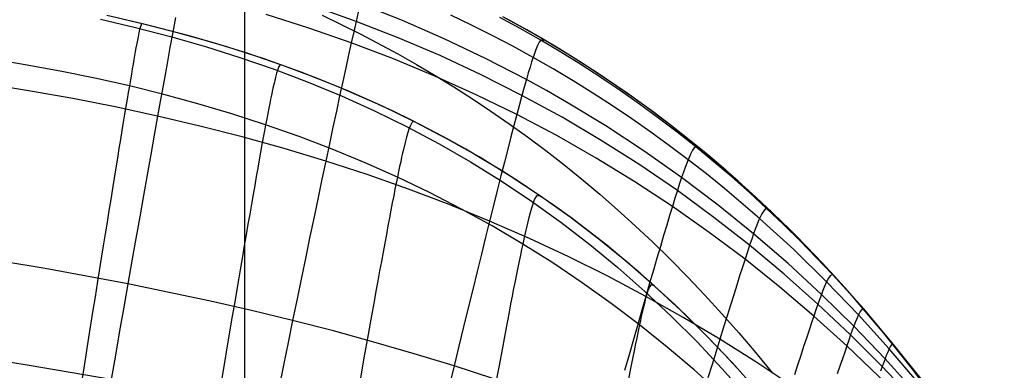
# Model space of a CAD drawing. Header units: millimetres. Extents: x -58 to 58, y -58 to 57.
# Tile 15 of 40: x -5 to 17, y -43 to -35. Entities that reach past the tile are written whole.
import ezdxf

# ---------------------------------------------------------------- set-up
doc = ezdxf.new("R2010")
doc.units = ezdxf.units.MM
doc.header["$MEASUREMENT"] = 0
doc.layers.add('Predefinito', color=5, linetype='Continuous')

msp = doc.modelspace()

# ---------------------------------------------------------------- linework, layer by layer
at = {"layer": 'Predefinito'}
for points in [[(0, 56.5), (0, -56.5)], [(0, 54.5), (0, -54.5)], [(11.471, -43.414), (10.926, -42.808), (10.365, -42.218), (9.786, -41.646), (9.191, -41.093), (8.576, -40.557), (7.945, -40.042), (7.297, -39.548), (6.633, -39.077), (5.953, -38.628), (5.259, -38.202), (4.551, -37.799), (3.83, -37.421), (3.097, -37.066), (2.353, -36.735), (1.599, -36.427), (0.837, -36.142), (0.066, -35.879), (-0.712, -35.638), (-1.496, -35.418), (-2.285, -35.217), (-3.078, -35.036)], [(11.126, -43.025), (10.759, -42.628), (10.39, -42.243), (10.018, -41.87), (9.643, -41.509), (9.266, -41.16), (8.885, -40.822), (8.503, -40.495), (8.118, -40.18), (7.731, -39.875), (7.341, -39.581), (6.949, -39.297), (6.555, -39.024), (6.159, -38.76), (5.761, -38.507), (5.361, -38.262), (4.959, -38.028), (4.556, -37.802), (4.151, -37.586), (3.744, -37.378), (3.336, -37.178), (2.926, -36.987), (2.102, -36.629), (1.274, -36.302), (0.441, -36.004), (-0.395, -35.734), (-1.234, -35.489), (-2.076, -35.268), (-2.92, -35.07)], [(15.002, -42.995), (14.637, -42.529), (14.268, -42.075), (13.896, -41.632), (13.519, -41.201), (13.139, -40.781), (12.755, -40.373), (12.367, -39.976), (11.976, -39.591), (11.582, -39.216), (11.185, -38.852), (10.785, -38.499), (10.381, -38.157), (9.975, -37.825), (9.567, -37.503), (9.156, -37.192), (8.742, -36.891), (8.326, -36.6), (7.908, -36.319), (7.488, -36.048), (7.066, -35.787), (6.642, -35.535), (6.217, -35.293), (5.79, -35.059)]]:
    msp.add_lwpolyline(points, dxfattribs=at)
at = {"layer": 'Predefinito', "extrusion": (0.459919, 0.537098, 0.707107)}
for points in [[(-47.998, 208.397), (-46.975, 207.755), (-45.938, 207.144), (-44.885, 206.566), (-43.815, 206.024), (-43.274, 205.767), (-42.728, 205.52), (-42.177, 205.283), (-41.621, 205.056), (-41.06, 204.841), (-40.493, 204.638), (-39.921, 204.447), (-39.343, 204.268), (-38.759, 204.103), (-38.172, 203.952), (-37.584, 203.816), (-36.994, 203.696), (-36.402, 203.593), (-35.808, 203.505), (-35.212, 203.434), (-34.614, 203.381), (-34.014, 203.344), (-33.412, 203.325), (-32.808, 203.324), (-32.201, 203.342), (-31.595, 203.378), (-30.992, 203.433), (-30.393, 203.507), (-29.799, 203.598), (-29.209, 203.708), (-28.623, 203.835), (-28.042, 203.98), (-27.464, 204.142), (-26.891, 204.322), (-26.321, 204.517), (-25.755, 204.729), (-25.194, 204.958), (-24.638, 205.201), (-24.09, 205.457), (-23.551, 205.726), (-23.02, 206.007), (-22.496, 206.3), (-21.979, 206.603), (-21.469, 206.918), (-20.965, 207.242), (-20.468, 207.576), (-19.976, 207.919), (-19.009, 208.632), (-18.064, 209.376), (-17.136, 210.149), (-16.229, 210.943), (-15.342, 211.756), (-14.476, 212.585), (-13.633, 213.434), (-12.814, 214.303), (-12.021, 215.194), (-11.255, 216.108), (-10.517, 217.045), (-9.808, 218.007), (-9.129, 218.993), (-8.479, 220.005), (-7.86, 221.041), (-7.272, 222.101), (-6.719, 223.177), (-6.202, 224.265), (-5.72, 225.364), (-5.271, 226.476), (-4.854, 227.598), (-4.468, 228.732), (-4.11, 229.875), (-3.781, 231.029), (-3.48, 232.192), (-3.204, 233.364), (-2.954, 234.545), (-2.728, 235.732), (-2.526, 236.923), (-2.347, 238.116), (-2.19, 239.311), (-1.936, 241.706), (-1.756, 244.108), (-1.645, 246.516), (-1.594, 248.929)], [(-4.634, 252.94), (-4.592, 250.528), (-4.605, 248.119), (-4.68, 245.715), (-4.824, 243.314), (-5.043, 240.919), (-5.185, 239.724), (-5.349, 238.53), (-5.538, 237.337), (-5.752, 236.147), (-5.994, 234.963), (-6.263, 233.788), (-6.561, 232.623), (-6.89, 231.469), (-7.251, 230.327), (-7.645, 229.196), (-8.074, 228.078), (-8.54, 226.972), (-9.044, 225.88), (-9.311, 225.34), (-9.589, 224.803), (-9.876, 224.269), (-10.174, 223.74), (-10.481, 223.217), (-10.797, 222.701), (-11.121, 222.193), (-11.453, 221.692), (-11.794, 221.198), (-12.142, 220.712), (-12.499, 220.232), (-12.864, 219.76), (-13.616, 218.835), (-14.398, 217.936), (-15.208, 217.062), (-16.044, 216.211), (-16.905, 215.381), (-17.787, 214.57), (-18.69, 213.778), (-19.618, 213.007), (-20.569, 212.263), (-21.053, 211.905), (-21.542, 211.556), (-22.038, 211.217), (-22.539, 210.889), (-23.048, 210.571), (-23.563, 210.266), (-24.086, 209.973), (-24.616, 209.693), (-25.155, 209.426), (-25.703, 209.174), (-26.259, 208.936), (-26.824, 208.715), (-27.394, 208.512), (-27.968, 208.328), (-28.546, 208.163), (-29.128, 208.018), (-29.714, 207.892), (-30.303, 207.787), (-30.896, 207.701), (-31.493, 207.636), (-32.095, 207.592), (-32.7, 207.568), (-33.307, 207.565), (-33.913, 207.583), (-34.515, 207.621), (-35.114, 207.678), (-35.709, 207.754), (-36.302, 207.848), (-36.892, 207.96), (-37.48, 208.089), (-38.064, 208.234), (-38.646, 208.396), (-39.226, 208.574), (-39.8, 208.766), (-40.368, 208.971), (-40.929, 209.188), (-41.483, 209.417), (-42.032, 209.658), (-42.575, 209.908), (-43.112, 210.169), (-43.644, 210.44), (-44.171, 210.72), (-45.211, 211.307), (-46.233, 211.926), (-47.239, 212.576), (-48.23, 213.253), (-49.207, 213.957)]]:
    msp.add_lwpolyline(points, dxfattribs=at)
at = {"layer": 'Predefinito', "extrusion": (1, 0, 0)}
for points in [[(-32.568, 268.176), (-35.689, 270.547)], [(-36.319, 265.53), (-36.319, 59.997)], [(-42.075, 265.764), (-42.075, 59.998)]]:
    msp.add_lwpolyline(points, dxfattribs=at)
at = {"layer": 'Predefinito'}
for points in [[(17.217, -46.297, 48.34), (16.91, -45.897, 48.209), (16.598, -45.503, 48.089), (16.281, -45.115, 47.978), (15.636, -44.356, 47.772), (14.976, -43.619, 47.574), (14.292, -42.895, 47.38), (13.583, -42.186, 47.194), (12.852, -41.496, 47.017), (12.097, -40.826, 46.849), (11.321, -40.178, 46.69), (10.522, -39.554, 46.539), (9.702, -38.953, 46.397), (8.859, -38.378, 46.264), (7.997, -37.83, 46.141), (7.117, -37.311, 46.026), (6.22, -36.821, 45.92), (5.308, -36.361, 45.824), (4.384, -35.932, 45.737), (3.448, -35.533, 45.659), (2.502, -35.164, 45.59), (1.548, -34.825, 45.53)], [(17.236, -46.214, 49.422), (16.935, -45.806, 49.303), (16.629, -45.403, 49.194), (16.318, -45.005, 49.093), (15.684, -44.226, 48.906), (15.031, -43.466, 48.726), (14.355, -42.721, 48.55), (13.654, -41.992, 48.38), (12.929, -41.281, 48.219), (12.181, -40.591, 48.067), (11.409, -39.924, 47.922), (10.614, -39.281, 47.785), (9.797, -38.662, 47.657), (8.957, -38.07, 47.536), (8.096, -37.506, 47.424), (7.216, -36.972, 47.32), (6.769, -36.716, 47.271), (6.318, -36.468, 47.224), (5.406, -35.996, 47.137), (4.479, -35.555, 47.058), (3.541, -35.146, 46.988), (2.592, -34.768, 46.926)], [(17.188, -46.409, 47.263), (16.874, -46.02, 47.12), (16.555, -45.637, 46.989), (16.232, -45.26, 46.868), (15.576, -44.525, 46.645), (14.907, -43.814, 46.43), (14.215, -43.115, 46.22), (13.498, -42.431, 46.018), (12.759, -41.764, 45.825), (11.999, -41.118, 45.643), (11.217, -40.493, 45.471), (10.414, -39.89, 45.307), (9.59, -39.31, 45.154), (8.745, -38.755, 45.009), (7.882, -38.226, 44.875), (7.001, -37.724, 44.751), (6.104, -37.251, 44.636), (5.194, -36.806, 44.532), (4.271, -36.391, 44.438), (3.338, -36.004, 44.353), (2.395, -35.645, 44.278), (1.444, -35.316, 44.213), (0.487, -35.013, 44.157)], [(2.549, -34.955, 46.257), (2.502, -35.164, 45.59), (2.45, -35.395, 44.929), (2.395, -35.645, 44.278), (2.335, -35.916, 43.637), (2.272, -36.204, 43.005), (2.205, -36.511, 42.385), (2.135, -36.835, 41.775), (2.062, -37.176, 41.175), (1.985, -37.533, 40.587), (1.906, -37.906, 40.01), (1.824, -38.294, 39.444), (1.739, -38.696, 38.889), (1.651, -39.111, 38.347), (1.562, -39.54, 37.815), (1.47, -39.981, 37.296), (1.375, -40.435, 36.789), (1.279, -40.9, 36.294), (1.18, -41.376, 35.812), (1.08, -41.863, 35.342), (0.978, -42.359, 34.885), (0.875, -42.865, 34.44), (0.77, -43.38, 34.009)], [(1.746, -35.024, 60.048), (2.595, -35.441, 60.05), (3.439, -35.891, 60.053), (3.859, -36.129, 60.054), (4.277, -36.376, 60.055), (4.694, -36.632, 60.056), (5.109, -36.898, 60.057), (5.522, -37.173, 60.059), (5.933, -37.457, 60.06), (6.343, -37.752, 60.061), (6.751, -38.057, 60.062), (7.156, -38.372, 60.063), (7.559, -38.698, 60.065), (7.961, -39.035, 60.066), (8.36, -39.382, 60.067), (8.756, -39.741, 60.068), (9.15, -40.112, 60.07), (9.542, -40.494, 60.071), (9.931, -40.888, 60.072), (10.318, -41.294, 60.073), (10.701, -41.712, 60.075), (11.082, -42.143, 60.076), (11.46, -42.586, 60.077), (11.835, -43.043, 60.078)], [(15.11, -43.276, 51.027), (14.447, -42.498, 50.886), (13.759, -41.738, 50.752), (13.045, -40.996, 50.625), (12.307, -40.277, 50.504), (11.543, -39.58, 50.39), (10.755, -38.908, 50.283), (10.352, -38.581, 50.231), (9.942, -38.262, 50.181), (9.527, -37.949, 50.133), (9.105, -37.644, 50.087), (8.678, -37.346, 50.042), (8.246, -37.055, 49.999), (7.809, -36.773, 49.957), (7.366, -36.498, 49.917), (6.919, -36.231, 49.879), (6.468, -35.973, 49.843), (6.012, -35.723, 49.808), (5.553, -35.482, 49.775), (5.09, -35.249, 49.743), (4.623, -35.024, 49.713)], [(15.19, -43.21, 55.584), (14.547, -42.399, 55.517), (13.876, -41.606, 55.453), (13.179, -40.833, 55.393), (12.453, -40.081, 55.336), (12.081, -39.714, 55.309), (11.701, -39.353, 55.282), (11.314, -38.998, 55.257), (10.921, -38.65, 55.232), (10.521, -38.309, 55.208), (10.114, -37.975, 55.185), (9.7, -37.648, 55.163), (9.28, -37.329, 55.141), (8.854, -37.017, 55.121), (8.422, -36.714, 55.101), (7.984, -36.419, 55.082), (7.541, -36.133, 55.064), (7.093, -35.855, 55.046), (6.64, -35.586, 55.03), (6.182, -35.326, 55.014), (5.72, -35.075, 54.999)], [(-2.283, -35.218, 60.307), (-2.306, -35.222, 56.53), (-2.322, -35.261, 54.785), (-2.333, -35.298, 53.913), (-2.346, -35.35, 53.044), (-2.361, -35.42, 52.179), (-2.38, -35.51, 51.319), (-2.402, -35.623, 50.465), (-2.428, -35.76, 49.619), (-2.443, -35.839, 49.199), (-2.458, -35.925, 48.781), (-2.475, -36.019, 48.365), (-2.493, -36.12, 47.953), (-2.512, -36.229, 47.543), (-2.532, -36.347, 47.136), (-2.554, -36.474, 46.731), (-2.577, -36.609, 46.331), (-2.602, -36.754, 45.933), (-2.627, -36.908, 45.539), (-2.655, -37.071, 45.148), (-2.683, -37.243, 44.761), (-2.713, -37.423, 44.378), (-2.744, -37.612, 43.998), (-2.776, -37.809, 43.623), (-2.81, -38.014, 43.251), (-2.845, -38.227, 42.883), (-2.881, -38.447, 42.519), (-2.918, -38.675, 42.16), (-2.956, -38.911, 41.804), (-2.995, -39.154, 41.453), (-3.035, -39.403, 41.107), (-3.077, -39.66, 40.764), (-3.119, -39.923, 40.427), (-3.162, -40.193, 40.094), (-3.207, -40.469, 39.766), (-3.252, -40.751, 39.442), (-3.298, -41.039, 39.124), (-3.345, -41.332, 38.81), (-3.393, -41.632, 38.502), (-3.491, -42.246, 37.901), (-3.592, -42.881, 37.321), (-3.696, -43.534, 36.762)], [(-3.227, -35.117, 60.236), (-2.438, -35.301, 60.235), (-1.653, -35.504, 60.234), (-0.873, -35.727, 60.233), (-0.099, -35.97, 60.232), (0.668, -36.236, 60.23), (1.427, -36.523, 60.229), (2.177, -36.834, 60.227), (2.917, -37.167, 60.225), (3.646, -37.525, 60.223), (4.363, -37.906, 60.221), (5.067, -38.31, 60.218), (5.757, -38.739, 60.216), (6.434, -39.191, 60.213), (7.093, -39.664, 60.211), (7.738, -40.16, 60.208), (8.366, -40.678, 60.205), (8.976, -41.215, 60.201), (9.568, -41.771, 60.198), (10.143, -42.345, 60.195), (10.7, -42.937, 60.191), (11.241, -43.545, 60.187)], [(-1.546, -35.079, 42.785), (-1.605, -35.403, 42.159), (-1.667, -35.746, 41.543), (-1.732, -36.106, 40.939), (-1.8, -36.484, 40.347), (-1.87, -36.877, 39.767), (-1.943, -37.286, 39.198), (-2.019, -37.71, 38.642), (-2.097, -38.148, 38.098), (-2.177, -38.599, 37.566), (-2.26, -39.064, 37.047), (-2.345, -39.541, 36.54), (-2.431, -40.031, 36.047), (-2.52, -40.531, 35.566), (-2.61, -41.043, 35.098), (-2.702, -41.565, 34.644), (-2.795, -42.096, 34.203), (-2.89, -42.637, 33.776), (-2.986, -43.187, 33.363)], [(15.598, -43.793, 59.999), (14.974, -42.959, 59.998), (14.327, -42.145, 59.998), (13.654, -41.353, 59.998), (12.953, -40.581, 59.998), (12.589, -40.201, 59.997), (12.219, -39.828, 59.997), (11.843, -39.461, 59.997), (11.46, -39.101, 59.997), (11.067, -38.746, 59.997), (10.669, -38.398, 59.997), (10.264, -38.058, 59.997), (9.852, -37.726, 59.997), (9.431, -37.399, 59.997), (9.005, -37.081, 59.997), (8.574, -36.772, 59.997), (8.137, -36.472, 59.997), (7.694, -36.18, 59.997), (7.246, -35.897, 59.997), (6.791, -35.622, 59.997), (6.329, -35.356, 59.997), (5.865, -35.099, 59.997)], [(6.733, -35.588, 59.997), (6.64, -35.586, 55.03), (6.608, -35.627, 53.746), (6.57, -35.701, 52.452), (6.524, -35.813, 51.15), (6.497, -35.887, 50.497), (6.468, -35.973, 49.843), (6.436, -36.073, 49.188), (6.4, -36.188, 48.533), (6.361, -36.32, 47.878), (6.318, -36.468, 47.224), (6.271, -36.635, 46.571), (6.22, -36.821, 45.92), (6.164, -37.027, 45.274), (6.104, -37.251, 44.636), (6.04, -37.493, 44.007), (5.972, -37.752, 43.387), (5.901, -38.028, 42.777), (5.826, -38.319, 42.176), (5.748, -38.627, 41.584), (5.666, -38.949, 41.002), (5.581, -39.286, 40.43), (5.494, -39.636, 39.869), (5.403, -40, 39.317), (5.31, -40.377, 38.776), (5.214, -40.767, 38.246), (5.116, -41.168, 37.727), (5.015, -41.58, 37.219), (4.912, -42.004, 36.722), (4.807, -42.438, 36.236), (4.7, -42.882, 35.762), (4.591, -43.335, 35.3)], [(10.669, -43.502, 47.521), (10.076, -42.972, 47.417), (9.47, -42.458, 47.316), (8.851, -41.961, 47.22), (8.216, -41.481, 47.129), (7.569, -41.018, 47.043), (6.908, -40.575, 46.963), (6.236, -40.151, 46.887), (5.55, -39.746, 46.815), (4.853, -39.361, 46.748), (4.146, -38.997, 46.685), (3.429, -38.653, 46.627), (2.703, -38.329, 46.574), (1.968, -38.026, 46.525), (1.226, -37.742, 46.481), (0.477, -37.478, 46.442), (-0.279, -37.234, 46.407), (-1.04, -37.008, 46.377), (-1.807, -36.8, 46.351), (-2.577, -36.609, 46.331), (-3.351, -36.436, 46.314), (-4.128, -36.278, 46.303), (-4.908, -36.135, 46.296), (-5.69, -36.005, 46.293)], [(0.84, -36.143, 60.295), (0.799, -36.14, 56.56), (0.774, -36.176, 54.829), (0.741, -36.261, 53.104), (0.721, -36.328, 52.246), (0.698, -36.415, 51.393), (0.672, -36.524, 50.546), (0.641, -36.657, 49.706), (0.607, -36.816, 48.875), (0.589, -36.907, 48.462), (0.569, -37.005, 48.053), (0.548, -37.111, 47.646), (0.526, -37.225, 47.241), (0.502, -37.347, 46.84), (0.477, -37.478, 46.442), (0.451, -37.619, 46.047), (0.424, -37.768, 45.655), (0.395, -37.925, 45.267), (0.365, -38.092, 44.882), (0.333, -38.266, 44.501), (0.301, -38.449, 44.123), (0.267, -38.64, 43.75), (0.232, -38.839, 43.38), (0.195, -39.045, 43.013), (0.158, -39.259, 42.651), (0.12, -39.48, 42.293), (0.08, -39.708, 41.939), (0.04, -39.943, 41.589), (-0.002, -40.185, 41.244), (-0.044, -40.433, 40.902), (-0.088, -40.688, 40.565), (-0.132, -40.95, 40.233), (-0.178, -41.217, 39.905), (-0.224, -41.49, 39.582), (-0.271, -41.769, 39.264), (-0.368, -42.344, 38.642), (-0.468, -42.939, 38.04), (-0.571, -43.554, 37.459)], [(12.246, -43.314, 41.295), (11.458, -42.79, 41.074), (10.653, -42.284, 40.866), (9.832, -41.794, 40.669), (8.994, -41.323, 40.484), (8.14, -40.871, 40.312), (7.271, -40.438, 40.152), (6.388, -40.026, 40.004), (5.494, -39.636, 39.869), (4.589, -39.268, 39.745), (3.675, -38.922, 39.633), (2.753, -38.597, 39.533), (1.824, -38.294, 39.444), (0.888, -38.012, 39.366), (-0.053, -37.75, 39.299), (-0.997, -37.508, 39.243), (-1.943, -37.286, 39.198), (-2.892, -37.082, 39.163), (-3.841, -36.895, 39.138), (-4.789, -36.725, 39.123), (-5.737, -36.569, 39.118)], [(3.834, -37.423, 60.281), (3.78, -37.409, 56.609), (3.749, -37.438, 54.903), (3.711, -37.515, 53.202), (3.688, -37.576, 52.357), (3.662, -37.656, 51.516), (3.633, -37.757, 50.68), (3.601, -37.881, 49.852), (3.565, -38.031, 49.031), (3.545, -38.116, 48.624), (3.524, -38.208, 48.219), (3.502, -38.307, 47.817), (3.479, -38.414, 47.417), (3.455, -38.529, 47.021), (3.429, -38.653, 46.627), (3.402, -38.785, 46.236), (3.374, -38.925, 45.849), (3.345, -39.074, 45.465), (3.314, -39.23, 45.084), (3.283, -39.395, 44.706), (3.25, -39.567, 44.332), (3.216, -39.747, 43.961), (3.181, -39.935, 43.594), (3.144, -40.129, 43.231), (3.107, -40.331, 42.871), (3.069, -40.539, 42.515), (3.029, -40.755, 42.163), (2.989, -40.977, 41.816), (2.947, -41.205, 41.472), (2.905, -41.439, 41.132), (2.862, -41.68, 40.796), (2.818, -41.927, 40.465), (2.773, -42.179, 40.138), (2.68, -42.701, 39.498), (2.585, -43.243, 38.876)], [(10.208, -38.013, 59.997), (10.114, -37.975, 55.185), (10.081, -38, 53.945), (10.043, -38.051, 52.697), (9.997, -38.136, 51.441), (9.942, -38.262, 50.181), (9.911, -38.342, 49.55), (9.876, -38.435, 48.919), (9.838, -38.541, 48.288), (9.797, -38.662, 47.657), (9.751, -38.799, 47.026), (9.702, -38.953, 46.397), (9.648, -39.124, 45.772), (9.59, -39.31, 45.154), (9.528, -39.512, 44.542), (9.462, -39.729, 43.939), (9.393, -39.961, 43.343), (9.32, -40.207, 42.755), (9.243, -40.466, 42.175), (9.164, -40.739, 41.603), (9.08, -41.025, 41.039), (8.994, -41.323, 40.484), (8.905, -41.633, 39.938), (8.812, -41.955, 39.401), (8.717, -42.287, 38.873), (8.619, -42.631, 38.354), (8.518, -42.985, 37.845)], [(6.637, -39.08, 60.265), (6.548, -39.072, 55.007), (6.509, -39.134, 53.341), (6.486, -39.187, 52.512), (6.461, -39.257, 51.687), (6.432, -39.346, 50.868), (6.401, -39.456, 50.055), (6.366, -39.59, 49.25), (6.327, -39.749, 48.452), (6.305, -39.838, 48.057), (6.283, -39.935, 47.664), (6.26, -40.039, 47.274), (6.236, -40.151, 46.887), (6.21, -40.271, 46.502), (6.183, -40.398, 46.12), (6.156, -40.533, 45.741), (6.127, -40.676, 45.366), (6.096, -40.825, 44.993), (6.065, -40.982, 44.624), (6.033, -41.146, 44.257), (6, -41.317, 43.895), (5.965, -41.494, 43.535), (5.93, -41.678, 43.179), (5.894, -41.869, 42.827), (5.857, -42.065, 42.478), (5.819, -42.268, 42.133), (5.78, -42.477, 41.791), (5.699, -42.911, 41.12), (5.615, -43.368, 40.464)], [(11.789, -39.41, 59.997), (11.701, -39.353, 55.282), (11.671, -39.368, 54.07), (11.636, -39.407, 52.849), (11.594, -39.475, 51.622), (11.543, -39.58, 50.39), (11.514, -39.648, 49.774), (11.482, -39.727, 49.156), (11.447, -39.819, 48.539), (11.409, -39.924, 47.922), (11.367, -40.044, 47.306), (11.321, -40.178, 46.69), (11.271, -40.328, 46.077), (11.217, -40.493, 45.471), (11.159, -40.671, 44.871), (11.097, -40.863, 44.278), (11.032, -41.069, 43.691), (10.963, -41.287, 43.111), (10.891, -41.519, 42.539), (10.815, -41.762, 41.973), (10.736, -42.017, 41.416), (10.653, -42.284, 40.866), (10.568, -42.561, 40.323), (10.479, -42.849, 39.789), (10.387, -43.148, 39.263)], [(5.589, -43.169, 35.897), (4.7, -42.882, 35.762), (3.804, -42.608, 35.639), (2.902, -42.346, 35.529), (1.994, -42.098, 35.43), (1.08, -41.863, 35.342), (0.162, -41.64, 35.265), (-0.759, -41.429, 35.199), (-2.61, -41.043, 35.098), (-4.465, -40.7, 35.039), (-6.319, -40.394, 35.019)], [(13.255, -40.908, 59.998), (13.179, -40.833, 55.393), (13.124, -40.862, 53.021), (13.089, -40.914, 51.825), (13.045, -40.996, 50.625), (12.993, -41.117, 49.422), (12.962, -41.193, 48.821), (12.929, -41.281, 48.219), (12.892, -41.382, 47.618), (12.852, -41.496, 47.017), (12.807, -41.623, 46.418), (12.759, -41.764, 45.825), (12.707, -41.917, 45.238), (12.652, -42.083, 44.656), (12.593, -42.26, 44.08), (12.53, -42.449, 43.511), (12.464, -42.649, 42.947), (12.395, -42.861, 42.39), (12.322, -43.082, 41.839)], [(9.195, -41.096, 60.249), (9.115, -41.061, 55.14), (9.082, -41.105, 53.518), (9.063, -41.146, 52.712), (9.042, -41.202, 51.909), (9.018, -41.276, 51.11), (8.991, -41.367, 50.317), (8.962, -41.48, 49.531), (8.929, -41.615, 48.752), (8.892, -41.775, 47.982), (8.872, -41.865, 47.6), (8.851, -41.961, 47.22), (8.829, -42.065, 46.843), (8.806, -42.175, 46.469), (8.782, -42.292, 46.097), (8.757, -42.416, 45.728), (8.731, -42.547, 45.362), (8.704, -42.683, 44.999), (8.676, -42.826, 44.638), (8.647, -42.976, 44.281), (8.587, -43.292, 43.575)], [(13.945, -41.69, 59.998), (13.876, -41.606, 55.453), (13.829, -41.624, 53.114), (13.797, -41.666, 51.935), (13.759, -41.738, 50.752), (13.712, -41.844, 49.566), (13.684, -41.912, 48.973), (13.654, -41.992, 48.38), (13.62, -42.083, 47.787), (13.583, -42.186, 47.194), (13.543, -42.302, 46.603), (13.498, -42.431, 46.018), (13.45, -42.571, 45.437), (13.399, -42.722, 44.862), (13.344, -42.885, 44.292), (13.285, -43.059, 43.728)], [(-2.986, -43.187, 33.363), (-4.819, -42.87, 33.307), (-6.65, -42.575, 33.288)], [(14.607, -42.491, 59.998), (14.547, -42.399, 55.517), (14.507, -42.405, 53.213), (14.48, -42.438, 52.052), (14.447, -42.498, 50.886), (14.406, -42.591, 49.719), (14.382, -42.651, 49.134), (14.355, -42.721, 48.55), (14.325, -42.802, 47.965), (14.292, -42.895, 47.38), (14.255, -42.999, 46.798)]]:
    msp.add_polyline3d(points, dxfattribs=at)

doc.saveas('drawing.dxf')
